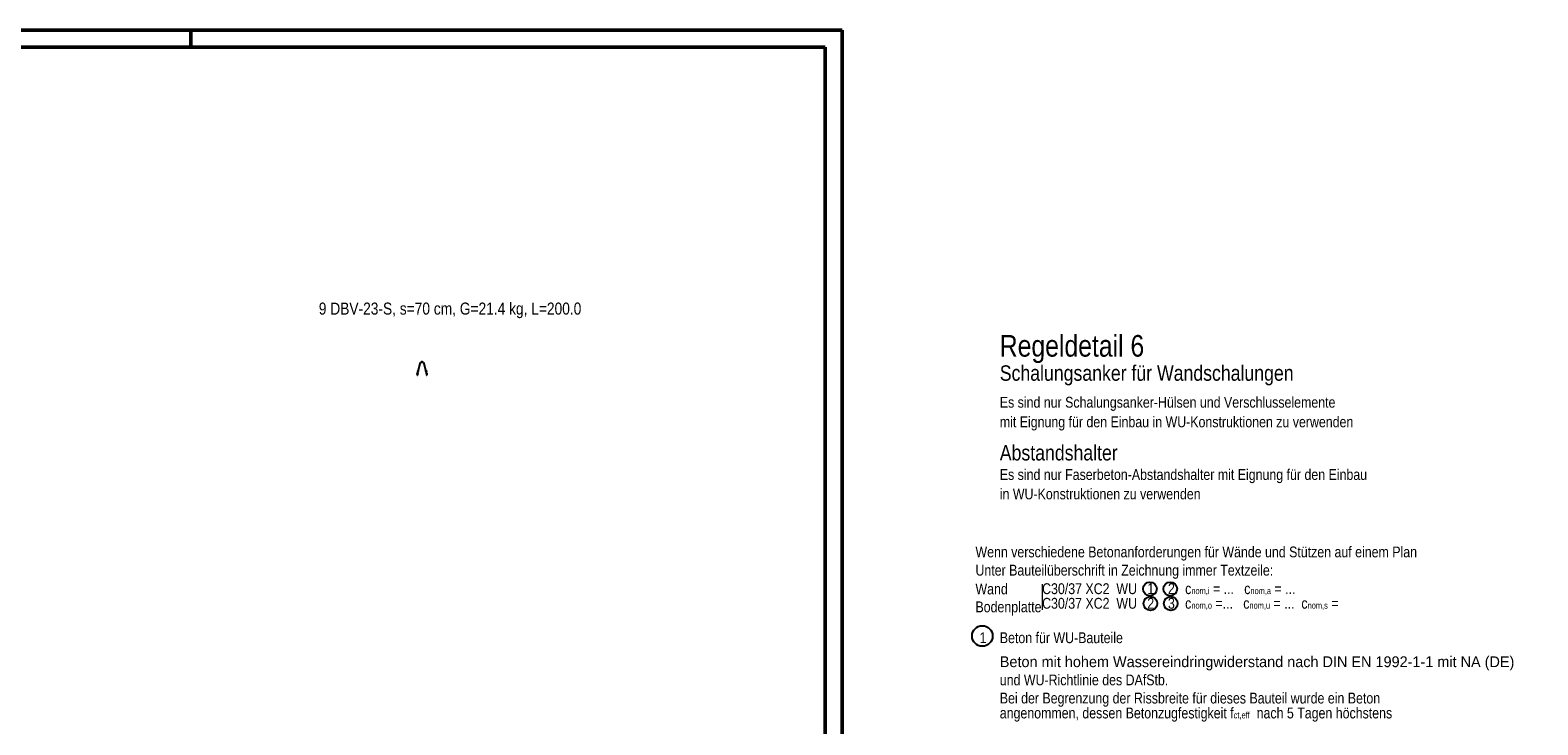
# Model space of a CAD drawing. Header units: millimetres. Extents: x 0 to 52.2, y 0 to 62.8.
# Tile 7 of 7: x 30.2 to 52.2, y 19.6 to 29.7. Entities that reach past the tile are written whole.
import ezdxf

# ---------------------------------------------------------------- set-up
doc = ezdxf.new("R2010")
doc.units = ezdxf.units.MM
doc.styles.add('Arial Narrow', font='ARIALN.TTF')

msp = doc.modelspace()

# ---------------------------------------------------------------- linework, layer by layer
at = {"color": 4, "linetype": 'Continuous', "lineweight": 50}
for p, q in [((42.05, 29.7), (0, 29.7)), ((42.05, 0), (42.05, 29.7)), ((41.8, 29.45), (1, 29.45)), ((41.8, 0.25), (41.8, 29.45))]:
    msp.add_line(p, q, dxfattribs=at)
at = {"color": 4, "linetype": 'Continuous', "lineweight": 50, "ltscale": 0.5}
msp.add_line((32.55, 29.7), (32.55, 29.45), dxfattribs=at)
at = {"color": 3, "linetype": 'Continuous', "lineweight": 25, "ltscale": 0.5}
for p, q in [((35.853, 24.667), (35.902, 24.859)), ((35.902, 24.859), (35.944, 24.859)), ((35.944, 24.859), (35.993, 24.667)), ((35.853, 24.683), (35.857, 24.697)), ((35.853, 24.683), (35.853, 24.667)), ((35.853, 24.667), (35.857, 24.667)), ((35.857, 24.667), (35.865, 24.697)), ((35.981, 24.697), (35.989, 24.667)), ((35.989, 24.667), (35.993, 24.667)), ((35.99, 24.697), (35.993, 24.683)), ((35.993, 24.683), (35.993, 24.667))]:
    msp.add_line(p, q, dxfattribs=at)
at = {"color": 9, "linetype": 'Continuous', "lineweight": 0}
msp.add_line((44.964, 21.622), (44.964, 21.245), dxfattribs=at)
at = {"color": 3, "linetype": 'Continuous', "lineweight": 25, "ltscale": 0.5}
for centre in [(35.923, 24.863), (35.864, 24.727), (35.982, 24.727)]:
    msp.add_circle(centre, 0.004, dxfattribs=at)
at = {"color": 3, "linetype": 'Continuous', "lineweight": 25}
for centre, radius in [((46.536, 21.552), 0.1), ((46.833, 21.552), 0.1), ((46.544, 21.339), 0.1), ((46.84, 21.339), 0.1), ((44.092, 20.865), 0.15)]:
    msp.add_circle(centre, radius, dxfattribs=at)

# ---------------------------------------------------------------- texts
at = {"color": 1, "lineweight": 70, "style": 'Arial Narrow'}
msp.add_text('Regeldetail 6', height=0.315, dxfattribs=at).set_placement((44.347, 24.939))
at = {"color": 4, "lineweight": 50, "style": 'Arial Narrow'}
for s, p in [('Schalungsanker für Wandschalungen', (44.347, 24.587)), ('Abstandshalter', (44.347, 23.425))]:
    msp.add_text(s, height=0.225, dxfattribs=at).set_placement(p)
at = {"color": 2, "lineweight": 35, "style": 'Arial Narrow'}
for s, height, p in [('Es sind nur Schalungsanker-Hülsen und Verschlusselemente', 0.1575, (44.347, 24.195)), ('mit Eignung für den Einbau in WU-Konstruktionen zu verwenden', 0.1575, (44.347, 23.909)), ('Es sind nur Faserbeton-Abstandshalter mit Eignung für den Einbau', 0.1575, (44.347, 23.141)), ('in WU-Konstruktionen zu verwenden', 0.1575, (44.347, 22.858)), ('Wenn verschiedene Betonanforderungen für Wände und Stützen auf einem Plan', 0.1575, (43.992, 22.012)), ('Unter Bauteilüberschrift in Zeichnung immer Textzeile:', 0.1575, (43.992, 21.746)), ('Wand', 0.1575, (43.992, 21.472)), ('Bodenplatte', 0.1575, (43.992, 21.211)), ('1', 0.158, (44.052, 20.761)), ('Beton für WU-Bauteile', 0.1575, (44.347, 20.761)), ('und WU-Richtlinie des DAfStb.', 0.1575, (44.347, 20.146)), ('Bei der Begrenzung der Rissbreite für dieses Bauteil wurde ein Beton', 0.1575, (44.347, 19.881))]:
    msp.add_text(s, height=height, dxfattribs=at).set_placement(p)
at = {"color": 2, "lineweight": 35}
msp.add_text('Beton mit hohem Wassereindringwiderstand nach DIN EN 1992-1-1 mit NA (DE)', height=0.1575, dxfattribs=at).set_placement((44.347, 20.411))
at = {"color": 2, "lineweight": 35, "line_spacing_factor": 0.9, "style": 'Arial Narrow'}
for s, insert, char_height, attachment_point in [('9 DBV-23-S, s=70 cm, G=21.4 kg, L=200.0', (34.417, 25.727), 0.175, 1), ('C30/37 XC2  WU   1    2   c{\\A1;\\H.6x;\\S^ nom,i;} = ...   c{\\A1;\\H.6x;\\S^ nom,a;} = ...', (44.964, 21.474), 0.1575, 7), ('C30/37 XC2  WU   2    3   c{\\A1;\\H.6x;\\S^ nom,o;} =...   c{\\A1;\\H.6x;\\S^ nom,u;} = ...  c{\\A1;\\H.6x;\\S^ nom,s;} =', (44.964, 21.261), 0.1575, 7), ('angenommen, dessen Betonzugfestigkeit f{\\A1;\\H.6x;\\S^ ct,eff;}  nach 5 Tagen höchstens', (44.347, 19.616), 0.1575, 7)]:
    msp.add_mtext(s, dxfattribs=dict(at, insert=insert, char_height=char_height, attachment_point=attachment_point))

doc.saveas('drawing.dxf')
